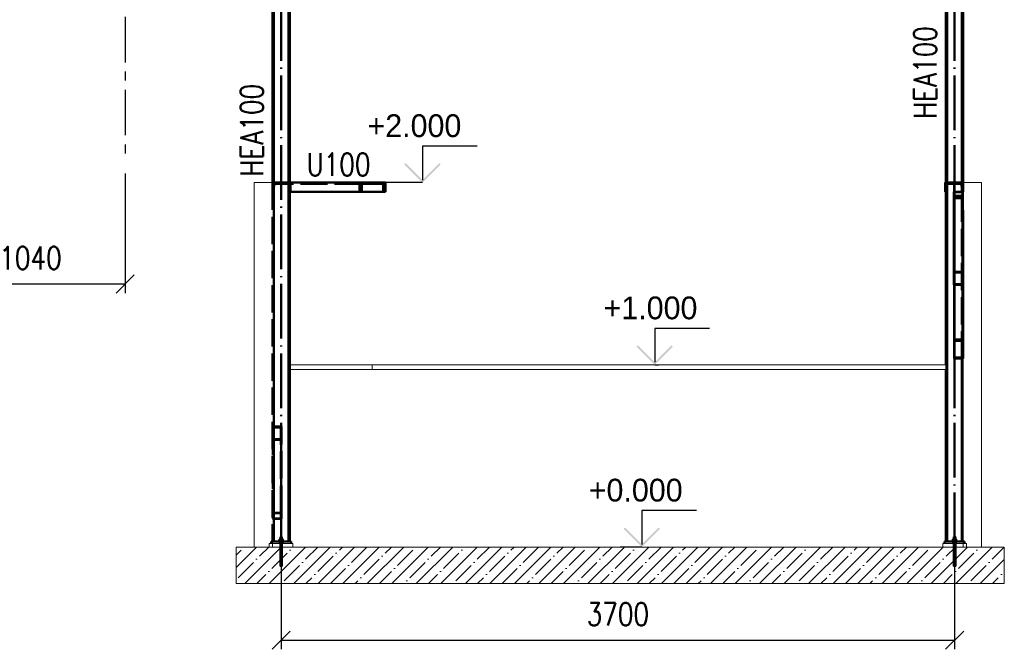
# Paper-space layout 'Layout1' of a CAD drawing. Extents: x -2 to 985, y -36 to 1353.
# Tile 39 of 73: x 408 to 517, y 129 to 198. Entities that reach past the tile are written whole.
import ezdxf

# ---------------------------------------------------------------- set-up
doc = ezdxf.new("R2010")
doc.units = 0
for name, pattern in [('ACAD_ISO02W100', [15, 12, -3]), ('ACAD_ISO04W100', [30.5, 24, -3, 0.5, -3]), ('HP_01_CER_B', [8, 5, -1, 1, -1])]:
    doc.linetypes.add(name, pattern=pattern)
doc.layers.get('0').update_dxf_attribs({"linetype": 'CONTINUOUS'})
doc.layers.get('DEFPOINTS').update_dxf_attribs({"color": 132, "linetype": 'CONTINUOUS'})
for name, color, linetype, lineweight in [('SS_KOTVY', 2, 'CONTINUOUS', 35), ('SS_KOTY', 3, 'CONTINUOUS', 25), ('SS_KOTY-VYSKOVA', 140, 'CONTINUOUS', 25), ('SS_LEMOVÁNÍ', 91, 'CONTINUOUS', 50), ('SS_OPLÁŠTĚNÍ', 9, 'CONTINUOUS', 13), ('SS_OSY_025', 7, 'HP_01_CER_B', 25), ('SS_PODKLADY', 9, 'CONTINUOUS', 13), ('SS_POPIS_PROFILU', 13, 'CONTINUOUS', 25), ('SS_SLOUPY', 143, 'CONTINUOUS', 50), ('SS_SRAFY', 8, 'CONTINUOUS', 18), ('SS_ZTUŽENÍ', 151, 'CONTINUOUS', 50)]:
    doc.layers.add(name, color=color, linetype=linetype, lineweight=lineweight)
doc.styles.add('ROMANS', font='romans.shx', dxfattribs={"width": 0.8})
doc.styles.add('romans.shx', font='romans.shx', dxfattribs={"height": 5})
doc.dimstyles.new('A-1_(2.5)_50AS', dxfattribs={"dimtxt": 2.5, "dimasz": 2, "dimexe": 1, "dimexo": 2, "dimgap": 0, "dimtad": 0, "dimdec": 1, "dimlfac": 50, "dimrnd": 1, "dimtxsty": 'ROMANS', "dimblk1": 'OBLIQUE', "dimblk2": 'OBLIQUE', "dimsah": 1, "dimcen": 2, "dimclrd": 256, "dimclre": 256, "dimclrt": 256, "dimadec": 1, "dimazin": 2, "dimtfac": 0.714286, "dimtdec": 1, "dimtmove": 0, "dimatfit": 3, "dimldrblk": 'OPEN', "dimfxl": 1, "dimtvp": 1.142857, "dimtfill": 1, "dimtolj": 1, "dimlwd": -1, "dimlwe": -1, "dimarcsym": 0})

# ---------------------------------------------------------------- blocks, each defined once
blk = doc.blocks.new('_Oblique')
at = {"color": 0, "linetype": 'ByBlock', "lineweight": -2}
blk.add_line((-0.5, -0.5), (0.5, 0.5), dxfattribs=at)
blk = doc.blocks.new('*D16')
at = {"layer": 'DEFPOINTS', "color": 0, "transparency": 16777216}
for p in [(399.22, 182.99, 0.8), (420.02, 182.99, 0.8), (420.02, 168.86)]:
    blk.add_point(p, dxfattribs=at)
at = {"layer": 'SS_KOTY', "transparency": 16777216}
for p, q in [((399.22, 180.99), (399.22, 167.86)), ((420.02, 180.99), (420.02, 167.86)), ((399.22, 168.86), (420.02, 168.86))]:
    blk.add_line(p, q, dxfattribs=at)
at = {"layer": 'SS_KOTY', "transparency": 16777216, "xscale": 2, "yscale": 2, "zscale": 2, "rotation": 180}
blk.add_blockref('_Oblique', (399.22, 168.86), dxfattribs=at)
at = {"layer": 'SS_KOTY', "transparency": 16777216, "xscale": 2, "yscale": 2, "zscale": 2}
blk.add_blockref('_Oblique', (420.02, 168.86), dxfattribs=at)
at = {"layer": 'SS_KOTY', "transparency": 16777216, "insert": (409.62, 171.71), "char_height": 2.5, "attachment_point": 5, "style": 'ROMANS', "bg_fill": 3, "box_fill_scale": 1.1, "bg_fill_color": 256, "bg_fill_true_color": 13158600, "bg_fill_transparency": 0}
blk.add_mtext('\\A1;1040', dxfattribs=at)
blk = doc.blocks.new('_OPEN')
at = {"color": 0, "linetype": 'ByBlock'}
for p, q in [((-1, 0.167), (0, 0)), ((0, 0), (-1, -0.167)), ((0, 0), (-1, 0))]:
    blk.add_line(p, q, dxfattribs=at)
blk = doc.blocks.new('*D179')
at = {"layer": 'DEFPOINTS', "color": 0, "transparency": 16777216}
for p in [(437.16, 139.98), (511.16, 139.98, 39278.4), (511.16, 129.76)]:
    blk.add_point(p, dxfattribs=at)
at = {"layer": 'SS_KOTY', "transparency": 16777216}
for p, q in [((437.16, 137.98), (437.16, 128.76)), ((511.16, 137.98), (511.16, 128.76)), ((437.16, 129.76), (511.16, 129.76))]:
    blk.add_line(p, q, dxfattribs=at)
at = {"layer": 'SS_KOTY', "transparency": 16777216, "xscale": 2, "yscale": 2, "zscale": 2, "rotation": 180}
blk.add_blockref('_Oblique', (437.16, 129.76), dxfattribs=at)
at = {"layer": 'SS_KOTY', "transparency": 16777216, "xscale": 2, "yscale": 2, "zscale": 2}
blk.add_blockref('_Oblique', (511.16, 129.76), dxfattribs=at)
at = {"layer": 'SS_KOTY', "transparency": 16777216, "insert": (474.16, 132.62), "char_height": 2.5, "attachment_point": 5, "style": 'ROMANS', "bg_fill": 3, "box_fill_scale": 1.1, "bg_fill_color": 256, "bg_fill_true_color": 13158600, "bg_fill_transparency": 0}
blk.add_mtext('\\A1;3700', dxfattribs=at)

psp = doc.layouts.get("Layout1")

# ---------------------------------------------------------------- hatches: boundary and pattern name
at = {"layer": 'SS_KOTY-VYSKOVA'}
for points in [[(450.8293, 182.1205), (450.6879, 181.9791), (452.6879, 179.9791), (454.6879, 181.9791), (454.5464, 182.1205), (452.6879, 180.262)], [(476.3512, 162.1205), (476.2098, 161.9791), (478.2098, 159.9791), (480.2098, 161.9791), (480.0684, 162.1205), (478.2098, 160.262)]]:
    psp.add_hatch(color=256, dxfattribs=at).paths.add_polyline_path(points)
at = {"layer": 'SS_SRAFY'}
h = psp.add_hatch(dxfattribs=at)
h.set_pattern_fill('ANSI31', color=5, scale=0.02, style=0)
h.set_pattern_definition([(45, (437.157026, 139.979125), (-0.04490128, 0.04490128), [])])
h.paths.add_polyline_path([(510.117, 178.9791), (510.1639, 178.9791, 0.391021), (510.2537, 179.0619), (510.3049, 179.7027, -0.39101977), (510.4744, 179.8591), (511.7597, 179.8591, -0.39102054), (511.9291, 179.7027), (511.9804, 179.0619, 0.39101931), (512.0701, 178.9791), (512.117, 178.9791), (512.117, 179.9791), (510.117, 179.9791)], flags=0)

# ---------------------------------------------------------------- linework, layer by layer
at = {"layer": 'SS_KOTVY', "color": 7, "linetype": 'ACAD_ISO04W100', "ltscale": 0.25}
for p, q in [((436.917, 140.7791), (437.397, 140.7791)), ((436.917, 140.7791), (437.397, 140.7791)), ((437.157, 140.7791), (437.157, 140.7791)), ((437.157, 140.7791), (437.157, 140.7791)), ((510.917, 140.7791), (511.397, 140.7791)), ((510.917, 140.7791), (511.397, 140.7791)), ((511.157, 140.7791), (511.157, 140.7791)), ((511.157, 140.7791), (511.157, 140.7791))]:
    psp.add_line(p, q, dxfattribs=at)
at = {"layer": 'SS_KOTVY', "color": 1, "linetype": 'Continuous', "ltscale": 0.25}
for p, q in [((437.0475, 140.8291), (436.938, 140.8291)), ((436.938, 140.8291), (436.938, 140.6291)), ((437.0462, 141.0991), (437.037, 141.0991)), ((437.037, 141.0991), (437.037, 140.8291)), ((437.0722, 141.0991), (437.0462, 141.0991)), ((437.2665, 140.8291), (437.0475, 140.8291)), ((437.0475, 140.6291), (437.0475, 140.8291)), ((437.1111, 141.0991), (437.0722, 141.0991)), ((437.157, 141.0991), (437.1111, 141.0991)), ((437.2029, 141.0991), (437.157, 141.0991)), ((437.2419, 141.0991), (437.2029, 141.0991)), ((437.2679, 141.0991), (437.2419, 141.0991)), ((437.376, 140.8291), (437.2665, 140.8291)), ((437.2665, 140.8291), (437.2665, 140.6291)), ((437.277, 141.0991), (437.2679, 141.0991)), ((437.277, 140.8291), (437.277, 141.0991)), ((437.376, 140.6291), (437.376, 140.8291)), ((511.0475, 140.8291), (510.938, 140.8291)), ((510.938, 140.8291), (510.938, 140.6291)), ((511.0462, 141.0991), (511.037, 141.0991)), ((511.037, 141.0991), (511.037, 140.8291)), ((511.0722, 141.0991), (511.0462, 141.0991)), ((511.2665, 140.8291), (511.0475, 140.8291)), ((511.0475, 140.6291), (511.0475, 140.8291)), ((511.1111, 141.0991), (511.0722, 141.0991)), ((511.157, 141.0991), (511.1111, 141.0991)), ((511.2029, 141.0991), (511.157, 141.0991)), ((511.2419, 141.0991), (511.2029, 141.0991)), ((511.2679, 141.0991), (511.2419, 141.0991)), ((511.376, 140.8291), (511.2665, 140.8291)), ((511.2665, 140.8291), (511.2665, 140.6291)), ((511.277, 141.0991), (511.2679, 141.0991)), ((511.277, 140.8291), (511.277, 141.0991)), ((511.376, 140.6291), (511.376, 140.8291)), ((436.917, 140.6291), (436.9216, 140.6291)), ((436.917, 140.6291), (436.917, 140.5791)), ((436.9216, 140.6291), (436.9353, 140.6291)), ((436.9353, 140.6291), (436.9575, 140.6291)), ((436.9575, 140.6291), (436.9873, 140.6291)), ((436.9873, 140.6291), (437.0237, 140.6291)), ((437.0237, 140.6291), (437.0652, 140.6291)), ((437.0652, 140.6291), (437.1102, 140.6291)), ((437.1102, 140.6291), (437.157, 140.6291)), ((437.157, 140.6291), (437.2038, 140.6291)), ((437.2038, 140.6291), (437.2489, 140.6291)), ((437.2489, 140.6291), (437.2904, 140.6291)), ((437.2904, 140.6291), (437.3267, 140.6291)), ((437.3267, 140.6291), (437.3566, 140.6291)), ((437.3566, 140.6291), (437.3788, 140.6291)), ((437.3788, 140.6291), (437.3924, 140.6291)), ((437.3924, 140.6291), (437.397, 140.6291)), ((437.397, 140.5791), (437.397, 140.6291)), ((510.917, 140.6291), (510.9216, 140.6291)), ((510.917, 140.6291), (510.917, 140.5791)), ((510.9216, 140.6291), (510.9353, 140.6291)), ((510.9353, 140.6291), (510.9575, 140.6291)), ((510.9575, 140.6291), (510.9873, 140.6291)), ((510.9873, 140.6291), (511.0237, 140.6291)), ((511.0237, 140.6291), (511.0652, 140.6291)), ((511.0652, 140.6291), (511.1102, 140.6291)), ((511.1102, 140.6291), (511.157, 140.6291)), ((511.157, 140.6291), (511.2038, 140.6291)), ((511.2038, 140.6291), (511.2489, 140.6291)), ((511.2489, 140.6291), (511.2904, 140.6291)), ((511.2904, 140.6291), (511.3267, 140.6291)), ((511.3267, 140.6291), (511.3566, 140.6291)), ((511.3566, 140.6291), (511.3788, 140.6291)), ((511.3788, 140.6291), (511.3924, 140.6291)), ((511.3924, 140.6291), (511.397, 140.6291)), ((511.397, 140.5791), (511.397, 140.6291))]:
    psp.add_line(p, q, dxfattribs=at)
at = {"layer": 'SS_KOTY-VYSKOVA'}
for p, q in [((458.6879, 183.9791, 39288.4), (452.6879, 183.9791, 39288.4)), ((452.6879, 183.9791, 39288.4), (452.6879, 180.262, 39288.4)), ((452.6879, 179.9791), (448.6114, 179.9791)), ((484.2098, 163.9791, 39288.4), (478.2098, 163.9791, 39288.4)), ((478.2098, 163.9791, 39288.4), (478.2098, 160.262, 39288.4)), ((478.2098, 159.9791), (478.677, 159.9791)), ((482.792, 143.9791, 39288.4), (476.792, 143.9791, 39288.4))]:
    psp.add_line(p, q, dxfattribs=at)
at = {"layer": 'SS_LEMOVÁNÍ', "color": 3, "linetype": 'ACAD_ISO02W100', "ltscale": 0.25}
for p, q in [((438.117, 179.9791), (436.197, 179.9791)), ((436.3849, 179.7027), (436.3337, 179.0619)), ((437.8397, 179.8591), (436.5544, 179.8591)), ((438.0091, 179.7027), (438.0604, 179.0619)), ((446.0232, 179.8591), (438.117, 179.8591)), ((438.197, 179.9791), (438.197, 178.9791)), ((436.197, 178.9791), (436.2439, 178.9791))]:
    psp.add_line(p, q, dxfattribs=at)
at = {"layer": 'SS_LEMOVÁNÍ', "color": 7, "linetype": 'ACAD_ISO04W100', "ltscale": 0.25}
for p, q in [((437.197, 179.9791), (447.197, 179.9791)), ((437.197, 179.9791), (437.197, 179.9791)), ((511.117, 179.9791), (511.117, 179.9791))]:
    psp.add_line(p, q, dxfattribs=at)
at = {"layer": 'SS_LEMOVÁNÍ', "color": 1, "linetype": 'Continuous', "ltscale": 0.25}
for p, q in [((445.7828, 179.9791), (438.117, 179.9791)), ((438.117, 178.9791), (438.117, 179.9791)), ((448.6112, 179.9791), (445.7828, 179.9791)), ((445.7828, 178.9791), (445.7828, 179.9791)), ((448.3708, 179.8591), (446.0232, 179.8591)), ((446.0232, 178.9791), (446.0232, 179.8591)), ((448.3708, 178.9791), (448.3708, 179.8591)), ((448.6112, 178.9791), (448.6112, 179.9791)), ((512.117, 179.9791), (510.117, 179.9791)), ((510.117, 179.9791), (510.117, 178.9791)), ((510.2537, 179.0619), (510.3049, 179.7027)), ((511.7597, 179.8591), (510.4744, 179.8591)), ((511.9291, 179.7027), (511.9804, 179.0619)), ((512.117, 178.9791), (512.117, 179.9791)), ((438.117, 178.9791), (445.7828, 178.9791)), ((445.7828, 178.9791), (446.0232, 178.9791)), ((446.0232, 178.9791), (448.3708, 178.9791)), ((448.3708, 178.9791), (448.6112, 178.9791)), ((510.117, 178.9791), (510.1639, 178.9791)), ((512.0701, 178.9791), (512.117, 178.9791))]:
    psp.add_line(p, q, dxfattribs=at)
at = {"layer": 'SS_LEMOVÁNÍ', "color": 3, "linetype": 'ACAD_ISO02W100', "ltscale": 0.25, "extrusion": (-8.28135e-13, 3.82486e-13, -1)}
psp.add_arc((-436.5544, 179.6891), 0.17, 4.574, 90, dxfattribs=at)
at = {"layer": 'SS_LEMOVÁNÍ', "color": 3, "linetype": 'ACAD_ISO02W100', "ltscale": 0.25, "extrusion": (3.54565e-13, 8.56056e-13, -1)}
psp.add_arc((-437.8397, 179.6891), 0.17, 90, 175.426, dxfattribs=at)
at = {"layer": 'SS_LEMOVÁNÍ', "color": 1, "linetype": 'Continuous', "ltscale": 0.25, "extrusion": (-8.28135e-13, 3.82486e-13, -1)}
psp.add_arc((-510.4744, 179.6891), 0.17, 4.574, 90, dxfattribs=at)
at = {"layer": 'SS_LEMOVÁNÍ', "color": 1, "linetype": 'Continuous', "ltscale": 0.25, "extrusion": (3.54565e-13, 8.56056e-13, -1)}
psp.add_arc((-511.7597, 179.6891), 0.17, 90, 175.426, dxfattribs=at)
at = {"layer": 'SS_LEMOVÁNÍ', "color": 3, "linetype": 'ACAD_ISO02W100', "ltscale": 0.25}
for centre, start, end in [((436.2439, 179.0691), 270, 355.426), ((438.1501, 179.0691), 184.574, 270)]:
    psp.add_arc(centre, 0.09, start, end, dxfattribs=at)
at = {"layer": 'SS_LEMOVÁNÍ', "color": 1, "linetype": 'Continuous', "ltscale": 0.25}
for centre, start, end in [((510.1639, 179.0691), 270, 355.426), ((512.0701, 179.0691), 184.574, 270)]:
    psp.add_arc(centre, 0.09, start, end, dxfattribs=at)
at = {"layer": 'SS_OPLÁŠTĚNÍ', "color": 9, "linetype": 'Continuous', "ltscale": 0.25}
for p, q in [((436.197, 179.9791), (434.197, 179.9791)), ((434.197, 179.9791), (434.197, 139.9791)), ((514.117, 179.9791), (512.117, 179.9791)), ((514.117, 139.9791), (514.117, 179.9791))]:
    psp.add_line(p, q, dxfattribs=at)
at = {"layer": 'SS_OSY_025'}
psp.add_line((420.0194, 358.1769, 0.8), (420.0194, 182.9855, 0.8), dxfattribs=at)
at = {"layer": 'SS_PODKLADY', "color": 9, "linetype": 'Continuous', "ltscale": 0.25}
for p, q in [((438.117, 159.9791), (440.557, 159.9791)), ((447.157, 159.4791), (438.117, 159.4791)), ((440.557, 159.9791), (440.957, 159.9791)), ((440.957, 159.9791), (441.157, 159.9791)), ((441.157, 159.9791), (441.557, 159.9791)), ((441.557, 159.9791), (441.757, 159.9791)), ((441.757, 159.9791), (441.957, 159.9791)), ((441.957, 159.9791), (442.057, 159.9791)), ((442.057, 159.9791), (442.257, 159.9791)), ((442.257, 159.9791), (442.457, 159.9791)), ((442.457, 159.9791), (442.857, 159.9791)), ((442.857, 159.9791), (442.957, 159.9791)), ((442.957, 159.9791), (443.157, 159.9791)), ((443.157, 159.9791), (443.357, 159.9791)), ((443.357, 159.9791), (444.457, 159.9791)), ((444.457, 159.9791), (444.657, 159.9791)), ((444.657, 159.9791), (447.057, 159.9791)), ((447.057, 159.9791), (447.157, 159.9791)), ((447.157, 159.9791), (510.197, 159.9791)), ((447.157, 159.4791), (447.157, 159.9791)), ((510.197, 159.4791), (447.157, 159.4791)), ((510.197, 159.9791), (510.197, 159.4791))]:
    psp.add_line(p, q, dxfattribs=at)
at = {"layer": 'SS_PODKLADY', "ltscale": 0.25}
for p, q in [((432.2202, 139.9791), (432.2202, 135.9791)), ((516.6194, 135.9791), (516.6194, 139.9791))]:
    psp.add_line(p, q, dxfattribs=at)
at = {"layer": 'SS_SLOUPY', "color": 1, "linetype": 'Continuous', "ltscale": 0.25}
for p, q in [((436.197, 219.9791), (436.197, 179.9791)), ((510.197, 219.9791), (510.197, 179.9791)), ((510.357, 179.9791), (510.357, 219.9791)), ((511.957, 179.9791), (511.957, 219.9791)), ((436.357, 140.5791), (436.357, 217.5791)), ((437.957, 217.5791), (437.957, 140.5791)), ((438.117, 179.9791), (438.117, 217.5791)), ((512.117, 179.9791), (512.117, 217.5791)), ((510.357, 140.5791), (510.357, 179.8105)), ((438.117, 140.5791), (438.117, 178.9791)), ((510.197, 178.9928), (510.197, 159.9791)), ((511.957, 178.9791), (511.957, 179.3541)), ((511.957, 140.5791), (511.957, 160.6657)), ((510.197, 159.4791), (510.197, 140.5791)), ((438.257, 140.5791), (436.197, 140.5791)), ((512.117, 140.5791), (510.057, 140.5791))]:
    psp.add_line(p, q, dxfattribs=at)
at = {"layer": 'SS_SLOUPY', "color": 3, "linetype": 'ACAD_ISO02W100', "ltscale": 0.25}
for p, q in [((436.197, 179.9791), (436.197, 140.5791)), ((510.197, 179.9791), (510.197, 178.9928)), ((510.357, 179.8105), (510.357, 179.9791)), ((511.957, 179.3541), (511.957, 179.9791)), ((511.957, 160.6657), (511.957, 178.9791)), ((436.197, 140.5791), (436.057, 140.5791)), ((512.257, 140.5791), (512.117, 140.5791))]:
    psp.add_line(p, q, dxfattribs=at)
at = {"layer": 'SS_ZTUŽENÍ', "color": 7, "linetype": 'ACAD_ISO04W100', "ltscale": 0.25}
for p, q in [((511.1363, 161.7099), (511.117, 179.9791)), ((511.117, 179.9791), (511.1281, 169.4819)), ((437.157, 152.4764), (437.157, 141.9791))]:
    psp.add_line(p, q, dxfattribs=at)
at = {"layer": 'SS_ZTUŽENÍ', "color": 1, "linetype": 'Continuous', "ltscale": 0.25}
for p, q in [((511.0792, 178.9791), (511.0775, 178.499)), ((511.0792, 178.9791), (512.0701, 178.9791)), ((511.0792, 178.9791), (511.0963, 162.7514)), ((512.0963, 162.7479), (512.0792, 178.9791)), ((511.0775, 178.499), (511.0963, 160.6687)), ((511.0963, 162.7514), (511.1563, 162.7512)), ((511.0963, 160.6687), (511.0963, 162.7514)), ((511.1563, 162.7512), (512.0963, 162.7479)), ((511.1563, 162.6262), (512.0363, 162.6231)), ((511.1563, 160.7934), (511.1563, 162.6262)), ((512.0343, 162.6231), (512.0363, 160.7903)), ((512.0363, 160.7903), (512.0363, 162.6231)), ((512.0963, 160.6652), (512.0963, 162.7479)), ((511.0963, 160.6687), (512.0963, 160.6652)), ((511.1563, 160.7934), (512.0363, 160.7903))]:
    psp.add_line(p, q, dxfattribs=at)
at = {"layer": 'SS_ZTUŽENÍ', "color": 3, "linetype": 'ACAD_ISO02W100', "ltscale": 0.25}
for p, q in [((511.0788, 178.9791), (511.078, 178.2894)), ((511.0788, 178.9791), (511.0792, 178.9791)), ((511.0788, 178.9791), (511.0881, 170.2068)), ((511.1391, 178.9503), (511.1376, 178.5278)), ((512.0176, 178.5278), (511.1376, 178.5278)), ((511.1376, 178.5278), (511.1563, 160.7934)), ((511.1388, 178.9377), (511.1381, 178.3307)), ((512.0188, 178.9377), (511.1388, 178.9377)), ((511.1388, 178.9377), (511.1481, 170.1198)), ((512.0191, 178.9503), (511.1391, 178.9503)), ((511.1391, 178.9503), (511.1563, 162.6262)), ((512.0191, 178.9503), (512.0176, 178.5278)), ((512.0176, 178.5278), (512.0343, 162.6231)), ((512.0188, 178.9377), (512.0181, 178.3307)), ((512.0281, 170.1188), (512.0188, 178.9377)), ((512.0363, 162.6231), (512.0191, 178.9503)), ((512.0792, 178.9791), (512.0775, 178.499)), ((512.0788, 178.9791), (512.078, 178.2894)), ((512.0881, 170.2057), (512.0788, 178.9791)), ((512.0775, 178.499), (511.0775, 178.499)), ((512.078, 178.2894), (511.078, 178.2894)), ((511.078, 178.2894), (511.0881, 168.757)), ((512.0181, 178.3307), (511.1381, 178.3307)), ((511.1381, 178.3307), (511.1481, 168.844)), ((512.0181, 178.3307), (512.0281, 168.8429)), ((512.0963, 160.6652), (512.0775, 178.499)), ((512.0881, 168.7559), (512.078, 178.2894)), ((511.0881, 170.2068), (512.0881, 170.2057)), ((511.0881, 168.757), (511.0881, 170.2068)), ((511.1481, 170.1198), (512.0281, 170.1188)), ((511.1481, 168.844), (511.1481, 170.1198)), ((512.0281, 168.8429), (512.0281, 170.1188)), ((512.0881, 168.7559), (512.0881, 170.2057)), ((511.1481, 168.844), (512.0281, 168.8429)), ((511.0881, 168.757), (512.0881, 168.7559)), ((437.197, 153.2013), (436.197, 153.2013)), ((437.137, 153.1143), (436.257, 153.1143)), ((436.257, 153.1143), (436.257, 143.7124)), ((437.137, 143.7124), (437.137, 153.1143)), ((437.197, 143.7538), (437.197, 153.2013)), ((437.197, 151.7515), (436.197, 151.7515)), ((437.137, 151.8385), (436.257, 151.8385)), ((436.197, 143.7538), (437.197, 143.7538)), ((436.197, 143.064), (437.197, 143.064)), ((436.257, 143.7124), (437.137, 143.7124)), ((436.257, 143.7124), (436.257, 143.1054)), ((436.257, 143.1054), (437.137, 143.1054)), ((437.137, 143.1054), (437.137, 143.7124)), ((437.197, 143.064), (437.197, 143.7538))]:
    psp.add_line(p, q, dxfattribs=at)

# ---------------------------------------------------------------- texts
at = {"layer": 'SS_KOTY-VYSKOVA'}
for s, p in [('+2.000', (446.6459, 184.9791)), ('+1.000', (472.5845, 164.9791)), ('+0.000', (470.9584, 144.9791))]:
    psp.add_text(s, height=2.5, dxfattribs=at).set_placement(p)
at = {"layer": 'SS_POPIS_PROFILU', "color": 13, "style": 'romans.shx', "width": 0.8}
for p in [(509.176, 186.9644), (435.197, 180.623)]:
    psp.add_text('HEA100', height=2.5, rotation=90, dxfattribs=at).set_placement(p)
psp.add_text('U100', height=2.5, dxfattribs=at).set_placement((439.9545, 180.7277))

# ---------------------------------------------------------------- dimensions: what is measured, and where the dimension line sits
at = {"layer": 'SS_KOTY'}
dim = psp.add_linear_dim(base=(511.157, 129.7585), p1=(437.157, 139.9791), p2=(511.157, 139.9791, 39278.4), dimstyle='A-1_(2.5)_50AS', dxfattribs=at)
dim.commit()
dim.dimension.update_dxf_attribs({"geometry": '*D179', "text_midpoint": (474.157, 132.6156)})

# ---------------------------------------------------------------- next in the draw order: hatches: boundary and pattern name
at = {"layer": 'SS_KOTY-VYSKOVA'}
psp.add_hatch(color=256, dxfattribs=at).paths.add_polyline_path([(474.9334, 142.1205), (474.792, 141.9791), (476.792, 139.9791), (478.792, 141.9791), (478.6506, 142.1205), (476.792, 140.262)])
at = {"layer": 'SS_PODKLADY'}
h = psp.add_hatch(dxfattribs=at)
h.set_pattern_fill('ANSI35', color=256, scale=0.3, style=0)
h.set_pattern_definition([(45, (437.157, 139.9791), (-1.34704, 1.34704), []), (45, (438.504, 139.9791), (-1.34704, 1.34704), [2.38125, -0.47625, 0, -0.47625])])
h.paths.add_polyline_path([(516.6194, 135.9791), (516.6194, 139.9791), (432.2202, 139.9791), (432.2202, 135.9791)], flags=0)

# ---------------------------------------------------------------- next in the draw order: linework, layer by layer
at = {"layer": 'SS_KOTVY', "color": 7, "linetype": 'ACAD_ISO04W100', "ltscale": 0.25}
for p, q in [((437.157, 141.0991), (437.157, 137.8991)), ((437.157, 141.0991), (437.157, 137.8991)), ((511.157, 141.0991), (511.157, 137.8991)), ((511.157, 141.0991), (511.157, 137.8991)), ((437.037, 140.1791), (437.277, 140.1791)), ((437.037, 140.1791), (437.277, 140.1791)), ((437.157, 140.1791), (437.157, 140.1791)), ((437.157, 140.1791), (437.157, 140.1791)), ((511.037, 140.1791), (511.277, 140.1791)), ((511.037, 140.1791), (511.277, 140.1791)), ((511.157, 140.1791), (511.157, 140.1791)), ((511.157, 140.1791), (511.157, 140.1791))]:
    psp.add_line(p, q, dxfattribs=at)
at = {"layer": 'SS_KOTVY', "color": 3, "linetype": 'ACAD_ISO02W100', "ltscale": 0.25}
for p, q in [((437.037, 140.5791), (437.037, 140.3791)), ((437.037, 140.3791), (437.037, 139.9791)), ((437.037, 139.9791), (437.037, 137.8991)), ((437.277, 140.3791), (437.277, 140.5791)), ((437.277, 139.9791), (437.277, 140.3791)), ((437.277, 137.8991), (437.277, 139.9791)), ((511.037, 140.5791), (511.037, 140.3791)), ((511.037, 140.3791), (511.037, 139.9791)), ((511.037, 139.9791), (511.037, 137.8991)), ((511.277, 140.3791), (511.277, 140.5791)), ((511.277, 139.9791), (511.277, 140.3791)), ((511.277, 137.8991), (511.277, 139.9791)), ((437.037, 137.8991), (437.0393, 137.8991)), ((437.0393, 137.8991), (437.0462, 137.8991)), ((437.0462, 137.8991), (437.0572, 137.8991)), ((437.0572, 137.8991), (437.0722, 137.8991)), ((437.0722, 137.8991), (437.0904, 137.8991)), ((437.0904, 137.8991), (437.1111, 137.8991)), ((437.1111, 137.8991), (437.1336, 137.8991)), ((437.1336, 137.8991), (437.157, 137.8991)), ((437.157, 137.8991), (437.1804, 137.8991)), ((437.1804, 137.8991), (437.2029, 137.8991)), ((437.2029, 137.8991), (437.2237, 137.8991)), ((437.2237, 137.8991), (437.2419, 137.8991)), ((437.2419, 137.8991), (437.2568, 137.8991)), ((437.2568, 137.8991), (437.2679, 137.8991)), ((437.2679, 137.8991), (437.2747, 137.8991)), ((437.2747, 137.8991), (437.277, 137.8991)), ((511.037, 137.8991), (511.0393, 137.8991)), ((511.0393, 137.8991), (511.0462, 137.8991)), ((511.0462, 137.8991), (511.0572, 137.8991)), ((511.0572, 137.8991), (511.0722, 137.8991)), ((511.0722, 137.8991), (511.0904, 137.8991)), ((511.0904, 137.8991), (511.1111, 137.8991)), ((511.1111, 137.8991), (511.1336, 137.8991)), ((511.1336, 137.8991), (511.157, 137.8991)), ((511.157, 137.8991), (511.1804, 137.8991)), ((511.1804, 137.8991), (511.2029, 137.8991)), ((511.2029, 137.8991), (511.2237, 137.8991)), ((511.2237, 137.8991), (511.2419, 137.8991)), ((511.2419, 137.8991), (511.2568, 137.8991)), ((511.2568, 137.8991), (511.2679, 137.8991)), ((511.2679, 137.8991), (511.2747, 137.8991)), ((511.2747, 137.8991), (511.277, 137.8991))]:
    psp.add_line(p, q, dxfattribs=at)
at = {"layer": 'SS_KOTY-VYSKOVA'}
for p, q in [((476.792, 143.9791, 39288.4), (476.792, 140.262, 39288.4)), ((476.792, 139.9791), (474.4199, 139.9791))]:
    psp.add_line(p, q, dxfattribs=at)
at = {"layer": 'SS_OPLÁŠTĚNÍ', "color": 9, "linetype": 'Continuous', "ltscale": 0.25}
psp.add_line((512.117, 139.9791), (512.117, 178.9791), dxfattribs=at)
at = {"layer": 'SS_OPLÁŠTĚNÍ', "color": 9, "linetype": 'ACAD_ISO02W100', "ltscale": 0.25}
psp.add_line((436.197, 140.5791), (436.197, 139.9791), dxfattribs=at)
at = {"layer": 'SS_PODKLADY', "ltscale": 0.25}
for p, q in [((432.2202, 139.9791), (516.6194, 139.9791)), ((436.197, 140.3791), (435.857, 140.3791)), ((435.857, 140.3791), (435.857, 139.9791)), ((438.457, 140.3791), (436.197, 140.3791)), ((438.457, 139.9791), (438.457, 140.3791)), ((512.117, 140.3791), (509.857, 140.3791)), ((509.857, 140.3791), (509.857, 139.9791)), ((512.457, 140.3791), (512.117, 140.3791)), ((512.457, 139.9791), (512.457, 140.3791)), ((432.2202, 135.9791), (516.6194, 135.9791))]:
    psp.add_line(p, q, dxfattribs=at)
at = {"layer": 'SS_SLOUPY', "color": 7, "linetype": 'ACAD_ISO04W100', "ltscale": 0.25}
for p, q in [((437.157, 139.9791), (437.157, 219.9791)), ((511.157, 139.9791), (511.157, 219.9791))]:
    psp.add_line(p, q, dxfattribs=at)
at = {"layer": 'SS_SLOUPY', "color": 3, "linetype": 'ACAD_ISO02W100', "ltscale": 0.25}
for p, q in [((436.057, 140.5791), (436.057, 140.3791)), ((437.017, 140.5791), (437.017, 140.3791)), ((437.297, 140.3791), (437.297, 140.5791)), ((511.017, 140.5791), (511.017, 140.3791)), ((511.297, 140.3791), (511.297, 140.5791)), ((512.257, 140.3791), (512.257, 140.5791))]:
    psp.add_line(p, q, dxfattribs=at)
at = {"layer": 'SS_SLOUPY', "color": 1, "linetype": 'Continuous', "ltscale": 0.25}
for p, q in [((438.257, 140.3791), (438.257, 140.5791)), ((510.057, 140.5791), (510.057, 140.3791))]:
    psp.add_line(p, q, dxfattribs=at)

# ---------------------------------------------------------------- next in the draw order: dimensions: what is measured, and where the dimension line sits
at = {"layer": 'SS_KOTY'}
dim = psp.add_linear_dim(base=(420.0194, 168.8567), p1=(399.2194, 182.9855, 0.8), p2=(420.0194, 182.9855, 0.8), dimstyle='A-1_(2.5)_50AS', override={"dimtmove": 1}, dxfattribs=at)
dim.commit()
dim.dimension.update_dxf_attribs({"geometry": '*D16', "text_midpoint": (409.6194, 171.7138)})

doc.saveas('drawing.dxf')
